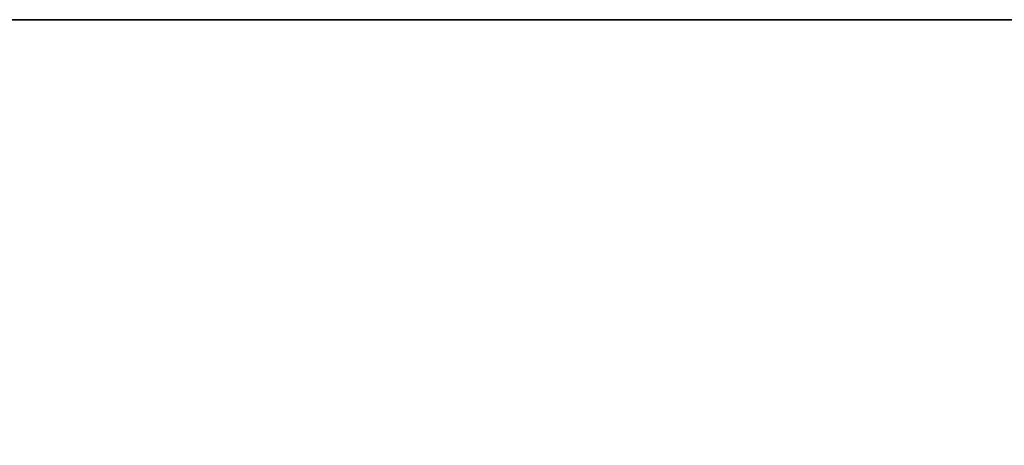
# Model space of a CAD drawing. Header units: millimetres. Extents: x -309 to 8059, y -96 to 57.
# Tile 77 of 99: x 5581 to 5626, y -20 to 0. Entities that reach past the tile are written whole.
import ezdxf

# ---------------------------------------------------------------- set-up
doc = ezdxf.new("R2010")
doc.units = ezdxf.units.MM
doc.layers.add('151', color=7, linetype='Continuous', true_color=0xffffff)

# ---------------------------------------------------------------- blocks, each defined once
blk = doc.blocks.new('UG_SURFACE_019')
at = {"layer": '151', "color": 252, "linetype": 'Continuous', "lineweight": 35}
for points in [[(5491, 0), (5491, 0, 2017), (6509, 0, 2017), (6509, 0)], [(6509, -39.3, 2017), (6509, 0, 2017), (5491, 0, 2017), (5491, -39.3, 2017)], [(5491, -39.3), (5491, 0), (6509, 0), (6509, -39.3)]]:
    blk.add_3dface(points, dxfattribs=at)

msp = doc.modelspace()

# ---------------------------------------------------------------- linework, layer by layer
at = {"layer": '151', "color": 252, "linetype": 'Continuous', "lineweight": 35}
for p, q in [((6509, 0), (5491, 0)), ((6509, 0, 2017), (5491, 0, 2017))]:
    msp.add_line(p, q, dxfattribs=at)

# ---------------------------------------------------------------- block references
msp.add_blockref('UG_SURFACE_019', (0, 0), dxfattribs=at)

doc.saveas('drawing.dxf')
